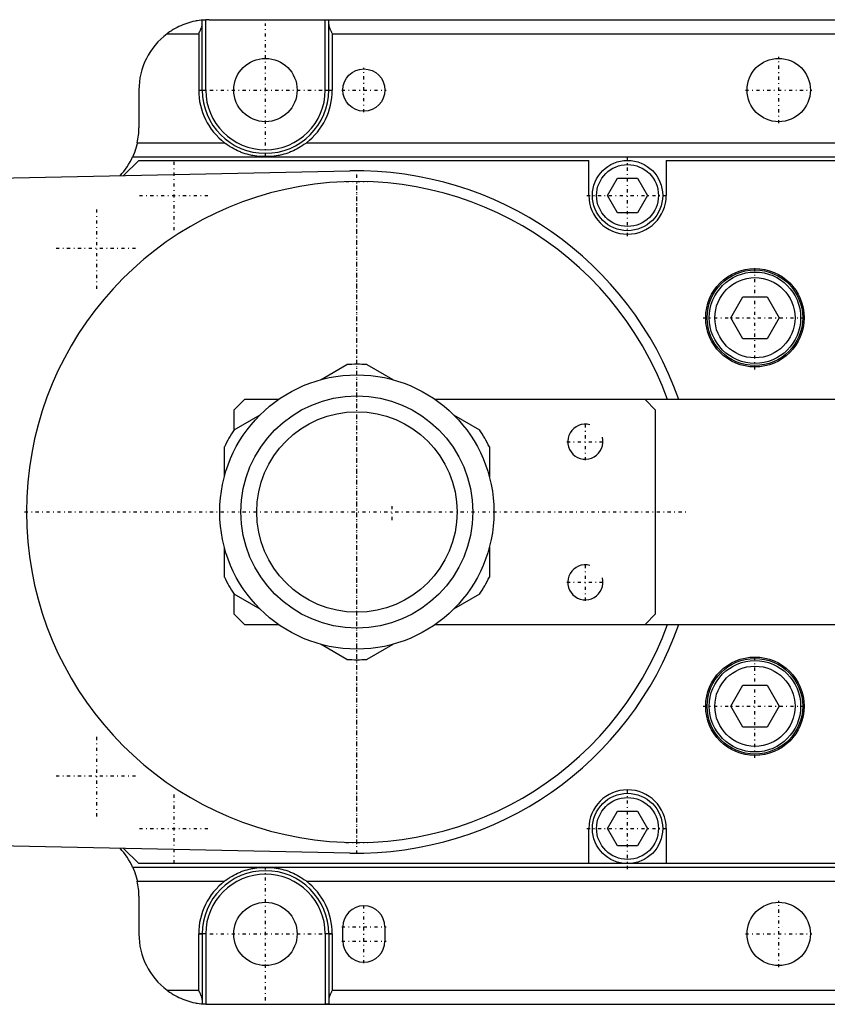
# Model space of a CAD drawing. Extents: x -392 to 171, y -70 to 70.
# Tile 4 of 5: x -48 to 67, y -70 to 70. Entities that reach past the tile are written whole.
import ezdxf

# ---------------------------------------------------------------- set-up
doc = ezdxf.new("R2010")
doc.units = 0
doc.linetypes.add('CENTER', pattern=[1.5, 0.45, -0.5, 0.05, -0.5])
for name, color, linetype in [('AM_0', 7, 'CONTINUOUS'), ('AM_10', 7, 'CONTINUOUS'), ('AM_7', 7, 'CENTER')]:
    doc.layers.add(name, color=color, linetype=linetype)

msp = doc.modelspace()

# ---------------------------------------------------------------- linework, layer by layer
at = {"layer": 'AM_0', "color": 7, "linetype": 'CONTINUOUS'}
for p, q in [((-21, 70), (119, 70)), ((-4.5, 60), (-4.5, 70)), ((-22, 60), (-22, 69.94)), ((-21.5, 60), (-21.5, 69.99)), ((-4, 60), (-4, 69.94)), ((-27, 68), (-22.5, 68)), ((-22.5, 68), (-22.5, 60)), ((-3.5, 68), (-3.5, 60)), ((-3.5, 68), (97.5, 68)), ((-31, 60), (-31, 54.64)), ((-22.5, 60), (-21.5, 60)), ((-4.5, 60), (-3.5, 60)), ((-31.23, 52.5), (-18.83, 52.5)), ((-7.17, 52.5), (101.17, 52.5)), ((-31.9, 50.5), (127, 50.5)), ((-11.9, 50.56), (-14.1, 50.56)), ((-33.17, 47.83), (-31, 50)), ((-31, 50), (33, 50)), ((33, 45), (33, 50)), ((44, 50), (44, 45)), ((44, 50), (103, 50)), ((-189.4, 44.64), (-0.99, 48.49)), ((35.64, 45), (37.07, 47.48)), ((37.07, 47.48), (39.93, 47.48)), ((39.93, 47.48), (41.36, 45)), ((37.07, 42.52), (35.64, 45)), ((41.36, 45), (39.93, 42.52)), ((39.93, 42.52), (37.07, 42.52)), ((53.19, 27.62), (54.91, 30.59)), ((54.91, 30.59), (58.34, 30.59)), ((58.34, 30.59), (60.06, 27.62)), ((54.91, 24.64), (53.19, 27.62)), ((60.06, 27.62), (58.34, 24.64)), ((58.34, 24.64), (54.91, 24.64)), ((-5.1, 18.82), (-1.41, 20.95)), ((1.41, 20.95), (5.1, 18.82)), ((-16, 16), (-17.5, 14.5)), ((-11.15, 16), (-16, 16)), ((110, 16), (11.15, 16)), ((42.5, 14.5), (41, 16)), ((-17.5, 14.5), (-17.5, 11.61)), ((42.5, -14.5), (42.5, 14.5)), ((-17.44, 11.7), (-13.75, 13.83)), ((13.75, 13.83), (17.44, 11.7)), ((-18.85, 4.99), (-18.85, 9.26)), ((18.85, 9.26), (18.85, 4.99)), ((-18.85, -9.26), (-18.85, -4.99)), ((18.85, -4.99), (18.85, -9.26)), ((-17.5, -11.61), (-17.5, -14.5)), ((-13.75, -13.83), (-17.44, -11.7)), ((17.44, -11.7), (13.75, -13.83)), ((-17.5, -14.5), (-16, -16)), ((41, -16), (42.5, -14.5)), ((-16, -16), (-11.15, -16)), ((11.15, -16), (110, -16)), ((-1.41, -20.95), (-5.1, -18.82)), ((5.1, -18.82), (1.41, -20.95)), ((53.19, -27.62), (54.91, -24.64)), ((54.91, -24.64), (58.34, -24.64)), ((58.34, -24.64), (60.06, -27.62)), ((54.91, -30.59), (53.19, -27.62)), ((60.06, -27.62), (58.34, -30.59)), ((58.34, -30.59), (54.91, -30.59)), ((35.64, -45), (37.07, -42.53)), ((37.07, -42.53), (39.93, -42.53)), ((39.93, -42.53), (41.36, -45)), ((-0.99, -48.49), (-189.4, -44.64)), ((33, -50), (33, -45)), ((37.07, -47.48), (35.64, -45)), ((41.36, -45), (39.93, -47.48)), ((44, -45), (44, -50)), ((39.93, -47.48), (37.07, -47.48)), ((-31, -50), (-33.17, -47.83)), ((126, -50), (-31, -50)), ((-31.9, -50.5), (127, -50.5)), ((-14.1, -50.56), (-11.9, -50.56)), ((-31.23, -52.5), (-18.83, -52.5)), ((-7.17, -52.5), (101.17, -52.5)), ((-31, -54.64), (-31, -60)), ((-22.5, -68), (-22.5, -60)), ((-21.5, -60), (-22.5, -60)), ((-22, -60), (-22, -69.94)), ((-21.5, -60), (-21.5, -69.99)), ((-4.5, -60), (-4.5, -70)), ((-3.5, -60), (-4.5, -60)), ((-4, -60), (-4, -69.94)), ((-3.5, -60), (-3.5, -68)), ((-2, -61), (-2, -59)), ((4, -59), (4, -61)), ((-27, -68), (-22.5, -68)), ((-3.5, -68), (97.5, -68)), ((-21, -70), (119, -70))]:
    msp.add_line(p, q, dxfattribs=at)
for points in [[(-4.5, 70, 0), (-4.5, 70, 0), (-4.49, 70, 0), (-4.48, 70, 0), (-4.48, 70, 0), (-4.48, 70, 0), (-4.47, 70, 0), (-4.46, 70, 0), (-4.45, 70, 0), (-4.45, 70, 0), (-4.44, 70, 0), (-4.44, 70, 0), (-4.43, 70, 0), (-4.42, 70, 0), (-4.42, 70, 0), (-4.41, 70, 0), (-4.4, 70, 0), (-4.4, 70, 0), (-4.39, 70, 0), (-4.39, 70, 0), (-4.38, 70, 0), (-4.37, 70, 0), (-4.37, 70, 0), (-4.37, 70, 0), (-4.36, 70, 0), (-4.35, 70, 0), (-4.35, 70, 0), (-4.35, 70, 0), (-4.34, 70, 0), (-4.33, 70, 0), (-4.32, 70, 0), (-4.32, 70, 0), (-4.31, 70, 0), (-4.31, 70, 0), (-4.3, 70, 0), (-4.3, 70, 0), (-4.29, 70, 0), (-4.28, 70, 0), (-4.28, 70, 0), (-4.27, 70, 0), (-4.27, 70, 0), (-4.26, 70, 0), (-4.26, 70, 0), (-4.25, 70, 0), (-4.24, 70, 0), (-4.24, 70, 0), (-4.23, 70, 0), (-4.23, 70, 0), (-4.23, 70, 0), (-4.22, 70, 0), (-4.21, 70, 0), (-4.21, 70, 0), (-4.2, 70, 0), (-4.2, 70, 0), (-4.19, 70, 0), (-4.19, 70, 0), (-4.18, 70, 0), (-4.18, 70, 0), (-4.17, 70, 0), (-4.17, 70, 0), (-4.16, 70, 0), (-4.16, 70, 0), (-4.16, 70, 0), (-4.15, 70, 0), (-4.15, 69.99, 0), (-4.14, 69.99, 0), (-4.14, 69.99, 0), (-4.14, 69.99, 0), (-4.13, 69.99, 0), (-4.13, 69.99, 0), (-4.13, 69.99, 0), (-4.12, 69.99, 0), (-4.12, 69.99, 0), (-4.11, 69.99, 0), (-4.11, 69.99, 0), (-4.1, 69.99, 0), (-4.1, 69.99, 0), (-4.1, 69.99, 0), (-4.1, 69.99, 0), (-4.09, 69.99, 0), (-4.09, 69.99, 0), (-4.08, 69.99, 0), (-4.08, 69.99, 0), (-4.08, 69.99, 0), (-4.08, 69.99, 0), (-4.07, 69.99, 0), (-4.07, 69.98, 0), (-4.06, 69.98, 0), (-4.06, 69.98, 0), (-4.06, 69.98, 0), (-4.06, 69.98, 0), (-4.05, 69.98, 0), (-4.05, 69.98, 0), (-4.05, 69.98, 0), (-4.04, 69.98, 0), (-4.04, 69.98, 0), (-4.04, 69.98, 0), (-4.04, 69.98, 0), (-4.04, 69.98, 0), (-4.03, 69.97, 0), (-4.03, 69.97, 0), (-4.03, 69.97, 0), (-4.03, 69.97, 0), (-4.02, 69.97, 0), (-4.02, 69.97, 0), (-4.02, 69.97, 0), (-4.02, 69.97, 0), (-4.02, 69.97, 0), (-4.02, 69.96, 0), (-4.02, 69.96, 0), (-4.01, 69.96, 0), (-4.01, 69.96, 0), (-4.01, 69.96, 0), (-4.01, 69.96, 0), (-4.01, 69.96, 0), (-4.01, 69.96, 0), (-4.01, 69.96, 0), (-4.01, 69.95, 0), (-4, 69.95, 0), (-4, 69.95, 0), (-4, 69.95, 0), (-4, 69.95, 0), (-4, 69.95, 0), (-4, 69.95, 0), (-4, 69.94, 0), (-4, 69.94, 0), (-4, 69.94, 0), (-4, 69.94, 0), (-4, 69.94, 0), (-4, 69.94, 0), (-4, 69.94, 0)], [(-22, 69.95, 0), (-22.14, 69.93, 0), (-22.43, 69.9, 0), (-22.72, 69.85, 0), (-22.87, 69.82, 0), (-23.02, 69.79, 0), (-23.31, 69.73, 0), (-23.6, 69.66, 0), (-23.89, 69.57, 0), (-24.18, 69.48, 0), (-24.46, 69.38, 0), (-24.61, 69.33, 0), (-24.75, 69.27, 0), (-25.03, 69.15, 0), (-25.31, 69.02, 0), (-25.58, 68.89, 0), (-25.85, 68.75, 0), (-26.11, 68.59, 0), (-26.25, 68.51, 0), (-26.37, 68.43, 0), (-26.63, 68.27, 0), (-26.88, 68.09, 0), (-27, 68, 0)], [(-22.5, 68, 0), (-22.48, 68.04, 0), (-22.44, 68.11, 0), (-22.41, 68.19, 0), (-22.39, 68.23, 0), (-22.37, 68.27, 0), (-22.33, 68.34, 0), (-22.29, 68.42, 0), (-22.26, 68.5, 0), (-22.22, 68.58, 0), (-22.19, 68.65, 0), (-22.17, 68.69, 0), (-22.16, 68.73, 0), (-22.13, 68.8, 0), (-22.1, 68.88, 0), (-22.07, 68.95, 0), (-22.05, 69.02, 0), (-22.03, 69.09, 0), (-22.02, 69.13, 0), (-22.02, 69.16, 0), (-22.01, 69.2, 0), (-22.01, 69.21, 0), (-22.01, 69.22, 0), (-22.01, 69.23, 0), (-22.01, 69.23, 0), (-22, 69.24, 0), (-22, 69.25, 0), (-22, 69.26, 0), (-22, 69.28, 0), (-22, 69.29, 0), (-22, 69.29, 0), (-22, 69.3, 0), (-22, 69.31, 0), (-22, 69.32, 0), (-22, 69.32, 0)], [(-22, 69.95, 0), (-22, 69.95, 0), (-22, 69.95, 0), (-21.99, 69.95, 0), (-21.99, 69.95, 0), (-21.99, 69.95, 0), (-21.99, 69.95, 0), (-21.99, 69.95, 0), (-21.99, 69.95, 0), (-21.99, 69.95, 0), (-21.99, 69.95, 0), (-21.99, 69.95, 0), (-21.99, 69.95, 0), (-21.98, 69.95, 0), (-21.98, 69.95, 0), (-21.98, 69.95, 0), (-21.98, 69.95, 0), (-21.98, 69.95, 0), (-21.98, 69.95, 0), (-21.97, 69.95, 0), (-21.97, 69.95, 0), (-21.97, 69.95, 0), (-21.97, 69.95, 0), (-21.97, 69.95, 0), (-21.96, 69.95, 0), (-21.96, 69.95, 0), (-21.96, 69.95, 0), (-21.96, 69.95, 0), (-21.96, 69.95, 0), (-21.95, 69.95, 0), (-21.95, 69.95, 0), (-21.95, 69.95, 0), (-21.94, 69.96, 0), (-21.94, 69.96, 0), (-21.94, 69.96, 0), (-21.94, 69.96, 0), (-21.93, 69.96, 0), (-21.93, 69.96, 0), (-21.93, 69.96, 0), (-21.92, 69.96, 0), (-21.92, 69.96, 0), (-21.92, 69.96, 0), (-21.92, 69.96, 0), (-21.91, 69.96, 0), (-21.91, 69.96, 0), (-21.91, 69.96, 0), (-21.9, 69.96, 0), (-21.9, 69.96, 0), (-21.9, 69.96, 0), (-21.89, 69.96, 0), (-21.89, 69.96, 0), (-21.89, 69.96, 0), (-21.88, 69.96, 0), (-21.88, 69.96, 0), (-21.87, 69.96, 0), (-21.87, 69.96, 0), (-21.87, 69.96, 0), (-21.86, 69.96, 0), (-21.86, 69.96, 0), (-21.85, 69.96, 0), (-21.85, 69.96, 0), (-21.85, 69.96, 0), (-21.85, 69.96, 0), (-21.84, 69.96, 0), (-21.84, 69.97, 0), (-21.83, 69.97, 0), (-21.83, 69.97, 0), (-21.83, 69.97, 0), (-21.82, 69.97, 0), (-21.82, 69.97, 0), (-21.82, 69.97, 0), (-21.81, 69.97, 0), (-21.8, 69.97, 0), (-21.8, 69.97, 0), (-21.79, 69.97, 0), (-21.79, 69.97, 0), (-21.79, 69.97, 0), (-21.78, 69.97, 0), (-21.78, 69.97, 0), (-21.77, 69.97, 0), (-21.77, 69.97, 0), (-21.76, 69.97, 0), (-21.75, 69.97, 0), (-21.75, 69.97, 0), (-21.75, 69.97, 0), (-21.74, 69.97, 0), (-21.74, 69.97, 0), (-21.73, 69.97, 0), (-21.72, 69.97, 0), (-21.72, 69.97, 0), (-21.72, 69.97, 0), (-21.71, 69.97, 0), (-21.71, 69.98, 0), (-21.7, 69.98, 0), (-21.69, 69.98, 0), (-21.69, 69.98, 0), (-21.68, 69.98, 0), (-21.68, 69.98, 0), (-21.67, 69.98, 0), (-21.67, 69.98, 0), (-21.66, 69.98, 0), (-21.65, 69.98, 0), (-21.65, 69.98, 0), (-21.64, 69.98, 0), (-21.64, 69.98, 0), (-21.64, 69.98, 0), (-21.63, 69.98, 0), (-21.62, 69.98, 0), (-21.62, 69.98, 0), (-21.62, 69.98, 0), (-21.61, 69.98, 0), (-21.6, 69.98, 0), (-21.6, 69.98, 0), (-21.6, 69.98, 0), (-21.59, 69.98, 0), (-21.58, 69.98, 0), (-21.58, 69.98, 0), (-21.57, 69.98, 0), (-21.56, 69.98, 0), (-21.56, 69.98, 0), (-21.56, 69.98, 0), (-21.55, 69.98, 0), (-21.54, 69.99, 0), (-21.54, 69.99, 0), (-21.53, 69.99, 0), (-21.52, 69.99, 0), (-21.52, 69.99, 0), (-21.52, 69.99, 0), (-21.51, 69.99, 0), (-21.5, 69.99, 0), (-21.5, 69.99, 0)], [(-22, 69.94, 0), (-22, 69.94, 0), (-22, 69.94, 0), (-22, 69.95, 0), (-22, 69.95, 0)], [(-4, 69.32, 0), (-4, 69.32, 0), (-4, 69.31, 0), (-4, 69.3, 0), (-4, 69.29, 0), (-4, 69.29, 0), (-4, 69.28, 0), (-4, 69.26, 0), (-4, 69.25, 0), (-4, 69.24, 0), (-3.99, 69.23, 0), (-3.99, 69.23, 0), (-3.99, 69.22, 0), (-3.99, 69.21, 0), (-3.99, 69.2, 0), (-3.98, 69.16, 0), (-3.98, 69.13, 0), (-3.97, 69.09, 0), (-3.95, 69.02, 0), (-3.93, 68.95, 0), (-3.9, 68.88, 0), (-3.87, 68.8, 0), (-3.84, 68.73, 0), (-3.83, 68.69, 0), (-3.81, 68.65, 0), (-3.78, 68.58, 0), (-3.74, 68.5, 0), (-3.71, 68.42, 0), (-3.67, 68.34, 0), (-3.63, 68.27, 0), (-3.61, 68.23, 0), (-3.59, 68.19, 0), (-3.56, 68.11, 0), (-3.52, 68.04, 0), (-3.5, 68, 0)], [(-31.23, 52.5, 0), (-31.23, 52.49, 0), (-31.24, 52.46, 0), (-31.25, 52.43, 0), (-31.25, 52.42, 0), (-31.25, 52.4, 0), (-31.26, 52.37, 0), (-31.27, 52.34, 0), (-31.27, 52.32, 0), (-31.28, 52.29, 0), (-31.29, 52.26, 0), (-31.29, 52.24, 0), (-31.29, 52.23, 0), (-31.3, 52.2, 0), (-31.31, 52.17, 0), (-31.32, 52.15, 0), (-31.32, 52.12, 0), (-31.33, 52.09, 0), (-31.33, 52.07, 0), (-31.34, 52.06, 0), (-31.35, 52.03, 0), (-31.35, 52, 0), (-31.36, 51.99, 0), (-31.36, 51.97, 0), (-31.37, 51.95, 0), (-31.38, 51.92, 0), (-31.38, 51.9, 0), (-31.39, 51.89, 0), (-31.39, 51.86, 0), (-31.4, 51.83, 0), (-31.41, 51.81, 0), (-31.42, 51.78, 0), (-31.43, 51.75, 0), (-31.43, 51.74, 0), (-31.43, 51.73, 0), (-31.44, 51.7, 0), (-31.45, 51.67, 0), (-31.46, 51.65, 0), (-31.47, 51.62, 0), (-31.48, 51.59, 0), (-31.48, 51.58, 0), (-31.48, 51.57, 0), (-31.49, 51.54, 0), (-31.5, 51.52, 0), (-31.51, 51.49, 0), (-31.52, 51.47, 0), (-31.53, 51.44, 0), (-31.53, 51.43, 0), (-31.53, 51.42, 0), (-31.54, 51.39, 0), (-31.55, 51.37, 0), (-31.56, 51.34, 0), (-31.57, 51.32, 0), (-31.58, 51.3, 0), (-31.58, 51.29, 0), (-31.58, 51.28, 0), (-31.59, 51.25, 0), (-31.6, 51.23, 0), (-31.61, 51.21, 0), (-31.61, 51.19, 0), (-31.62, 51.17, 0), (-31.63, 51.16, 0), (-31.63, 51.15, 0), (-31.64, 51.12, 0), (-31.65, 51.1, 0), (-31.65, 51.09, 0), (-31.65, 51.08, 0), (-31.66, 51.07, 0), (-31.67, 51.05, 0), (-31.67, 51.04, 0), (-31.68, 51.03, 0), (-31.68, 51.01, 0), (-31.69, 50.99, 0), (-31.7, 50.97, 0), (-31.7, 50.95, 0), (-31.71, 50.94, 0), (-31.72, 50.93, 0), (-31.72, 50.92, 0), (-31.73, 50.9, 0), (-31.73, 50.88, 0), (-31.74, 50.87, 0), (-31.75, 50.85, 0), (-31.75, 50.83, 0), (-31.76, 50.82, 0), (-31.76, 50.82, 0), (-31.77, 50.8, 0), (-31.77, 50.79, 0), (-31.78, 50.77, 0), (-31.79, 50.76, 0), (-31.79, 50.74, 0), (-31.79, 50.73, 0), (-31.8, 50.73, 0), (-31.8, 50.71, 0), (-31.81, 50.7, 0), (-31.81, 50.69, 0), (-31.82, 50.68, 0), (-31.82, 50.66, 0), (-31.83, 50.66, 0), (-31.83, 50.65, 0), (-31.83, 50.64, 0), (-31.84, 50.63, 0), (-31.84, 50.62, 0), (-31.85, 50.61, 0), (-31.85, 50.6, 0), (-31.85, 50.6, 0), (-31.86, 50.59, 0), (-31.86, 50.58, 0), (-31.86, 50.57, 0), (-31.87, 50.57, 0), (-31.87, 50.57, 0), (-31.87, 50.56, 0), (-31.87, 50.55, 0), (-31.88, 50.55, 0), (-31.88, 50.55, 0), (-31.88, 50.54, 0), (-31.88, 50.53, 0), (-31.88, 50.53, 0), (-31.89, 50.52, 0), (-31.89, 50.52, 0), (-31.89, 50.52, 0), (-31.89, 50.52, 0), (-31.89, 50.51, 0), (-31.89, 50.51, 0), (-31.89, 50.51, 0), (-31.9, 50.5, 0), (-31.9, 50.5, 0), (-31.9, 50.5, 0), (-31.9, 50.5, 0), (-31.9, 50.5, 0), (-31.9, 50.5, 0), (-31.9, 50.5, 0)], [(-14.1, 50.56, 0), (-14.23, 50.58, 0), (-14.51, 50.62, 0), (-14.79, 50.67, 0), (-14.93, 50.7, 0), (-15.07, 50.73, 0), (-15.34, 50.79, 0), (-15.62, 50.87, 0), (-15.89, 50.95, 0), (-16.17, 51.04, 0), (-16.44, 51.14, 0), (-16.57, 51.2, 0), (-16.71, 51.25, 0), (-16.97, 51.37, 0), (-17.23, 51.5, 0), (-17.49, 51.63, 0), (-17.75, 51.77, 0), (-18, 51.92, 0), (-18.12, 52, 0), (-18.24, 52.08, 0), (-18.48, 52.24, 0), (-18.72, 52.41, 0), (-18.83, 52.5, 0)], [(-7.17, 52.5, 0), (-7.28, 52.41, 0), (-7.52, 52.24, 0), (-7.76, 52.08, 0), (-7.88, 52, 0), (-8, 51.92, 0), (-8.25, 51.77, 0), (-8.51, 51.63, 0), (-8.77, 51.5, 0), (-9.03, 51.37, 0), (-9.29, 51.25, 0), (-9.43, 51.2, 0), (-9.56, 51.14, 0), (-9.83, 51.04, 0), (-10.11, 50.95, 0), (-10.38, 50.87, 0), (-10.66, 50.79, 0), (-10.93, 50.73, 0), (-11.07, 50.7, 0), (-11.21, 50.67, 0), (-11.49, 50.62, 0), (-11.77, 50.58, 0), (-11.9, 50.56, 0)], [(-31.9, -50.5, 0), (-31.9, -50.5, 0), (-31.9, -50.5, 0), (-31.9, -50.5, 0), (-31.9, -50.5, 0), (-31.9, -50.5, 0), (-31.9, -50.5, 0), (-31.89, -50.51, 0), (-31.89, -50.51, 0), (-31.89, -50.51, 0), (-31.89, -50.52, 0), (-31.89, -50.52, 0), (-31.89, -50.52, 0), (-31.89, -50.52, 0), (-31.88, -50.53, 0), (-31.88, -50.53, 0), (-31.88, -50.54, 0), (-31.88, -50.55, 0), (-31.88, -50.55, 0), (-31.87, -50.55, 0), (-31.87, -50.56, 0), (-31.87, -50.57, 0), (-31.87, -50.57, 0), (-31.86, -50.57, 0), (-31.86, -50.58, 0), (-31.86, -50.59, 0), (-31.85, -50.6, 0), (-31.85, -50.6, 0), (-31.85, -50.61, 0), (-31.84, -50.62, 0), (-31.84, -50.63, 0), (-31.83, -50.64, 0), (-31.83, -50.65, 0), (-31.83, -50.66, 0), (-31.82, -50.66, 0), (-31.82, -50.68, 0), (-31.81, -50.69, 0), (-31.81, -50.7, 0), (-31.8, -50.71, 0), (-31.8, -50.73, 0), (-31.79, -50.73, 0), (-31.79, -50.74, 0), (-31.79, -50.76, 0), (-31.78, -50.77, 0), (-31.77, -50.79, 0), (-31.77, -50.8, 0), (-31.76, -50.82, 0), (-31.76, -50.82, 0), (-31.75, -50.83, 0), (-31.75, -50.85, 0), (-31.74, -50.87, 0), (-31.73, -50.88, 0), (-31.73, -50.9, 0), (-31.72, -50.92, 0), (-31.72, -50.93, 0), (-31.71, -50.94, 0), (-31.7, -50.95, 0), (-31.7, -50.97, 0), (-31.69, -50.99, 0), (-31.68, -51.01, 0), (-31.68, -51.03, 0), (-31.67, -51.04, 0), (-31.67, -51.05, 0), (-31.66, -51.07, 0), (-31.65, -51.08, 0), (-31.65, -51.09, 0), (-31.65, -51.1, 0), (-31.64, -51.12, 0), (-31.63, -51.15, 0), (-31.63, -51.16, 0), (-31.62, -51.17, 0), (-31.61, -51.19, 0), (-31.61, -51.21, 0), (-31.6, -51.23, 0), (-31.59, -51.25, 0), (-31.58, -51.28, 0), (-31.58, -51.29, 0), (-31.58, -51.3, 0), (-31.57, -51.32, 0), (-31.56, -51.34, 0), (-31.55, -51.37, 0), (-31.54, -51.39, 0), (-31.53, -51.42, 0), (-31.53, -51.43, 0), (-31.53, -51.44, 0), (-31.52, -51.47, 0), (-31.51, -51.49, 0), (-31.5, -51.52, 0), (-31.49, -51.54, 0), (-31.48, -51.57, 0), (-31.48, -51.58, 0), (-31.48, -51.59, 0), (-31.47, -51.62, 0), (-31.46, -51.65, 0), (-31.45, -51.67, 0), (-31.44, -51.7, 0), (-31.43, -51.73, 0), (-31.43, -51.74, 0), (-31.43, -51.75, 0), (-31.42, -51.78, 0), (-31.41, -51.81, 0), (-31.4, -51.83, 0), (-31.39, -51.86, 0), (-31.39, -51.89, 0), (-31.38, -51.9, 0), (-31.38, -51.92, 0), (-31.37, -51.95, 0), (-31.36, -51.97, 0), (-31.36, -51.99, 0), (-31.35, -52, 0), (-31.35, -52.03, 0), (-31.34, -52.06, 0), (-31.33, -52.07, 0), (-31.33, -52.09, 0), (-31.32, -52.12, 0), (-31.32, -52.15, 0), (-31.31, -52.17, 0), (-31.3, -52.2, 0), (-31.29, -52.23, 0), (-31.29, -52.24, 0), (-31.29, -52.26, 0), (-31.28, -52.29, 0), (-31.27, -52.32, 0), (-31.27, -52.34, 0), (-31.26, -52.37, 0), (-31.25, -52.4, 0), (-31.25, -52.42, 0), (-31.25, -52.43, 0), (-31.24, -52.46, 0), (-31.23, -52.49, 0), (-31.23, -52.5, 0)], [(-18.83, -52.5, 0), (-18.72, -52.41, 0), (-18.48, -52.24, 0), (-18.24, -52.08, 0), (-18.12, -52, 0), (-18, -51.92, 0), (-17.75, -51.77, 0), (-17.49, -51.63, 0), (-17.23, -51.5, 0), (-16.97, -51.37, 0), (-16.71, -51.25, 0), (-16.57, -51.2, 0), (-16.44, -51.14, 0), (-16.17, -51.04, 0), (-15.89, -50.95, 0), (-15.62, -50.87, 0), (-15.34, -50.79, 0), (-15.07, -50.73, 0), (-14.93, -50.7, 0), (-14.79, -50.67, 0), (-14.51, -50.62, 0), (-14.23, -50.58, 0), (-14.1, -50.56, 0)], [(-11.9, -50.56, 0), (-11.77, -50.58, 0), (-11.49, -50.62, 0), (-11.21, -50.67, 0), (-11.07, -50.7, 0), (-10.93, -50.73, 0), (-10.66, -50.79, 0), (-10.38, -50.87, 0), (-10.11, -50.95, 0), (-9.83, -51.04, 0), (-9.56, -51.14, 0), (-9.43, -51.2, 0), (-9.29, -51.25, 0), (-9.03, -51.37, 0), (-8.77, -51.5, 0), (-8.51, -51.63, 0), (-8.25, -51.77, 0), (-8, -51.92, 0), (-7.88, -52, 0), (-7.76, -52.08, 0), (-7.52, -52.24, 0), (-7.28, -52.41, 0), (-7.17, -52.5, 0)], [(-27, -68, 0), (-26.88, -68.09, 0), (-26.63, -68.27, 0), (-26.37, -68.43, 0), (-26.25, -68.51, 0), (-26.11, -68.59, 0), (-25.85, -68.75, 0), (-25.58, -68.89, 0), (-25.31, -69.02, 0), (-25.03, -69.15, 0), (-24.75, -69.27, 0), (-24.61, -69.33, 0), (-24.46, -69.38, 0), (-24.18, -69.48, 0), (-23.89, -69.57, 0), (-23.6, -69.66, 0), (-23.31, -69.73, 0), (-23.02, -69.79, 0), (-22.87, -69.82, 0), (-22.72, -69.85, 0), (-22.43, -69.9, 0), (-22.14, -69.93, 0), (-22, -69.95, 0)], [(-22, -69.32, 0), (-22, -69.32, 0), (-22, -69.31, 0), (-22, -69.3, 0), (-22, -69.29, 0), (-22, -69.29, 0), (-22, -69.28, 0), (-22, -69.26, 0), (-22, -69.25, 0), (-22, -69.24, 0), (-22.01, -69.23, 0), (-22.01, -69.23, 0), (-22.01, -69.22, 0), (-22.01, -69.21, 0), (-22.01, -69.2, 0), (-22.02, -69.16, 0), (-22.02, -69.13, 0), (-22.03, -69.09, 0), (-22.05, -69.02, 0), (-22.07, -68.95, 0), (-22.1, -68.88, 0), (-22.13, -68.8, 0), (-22.16, -68.73, 0), (-22.17, -68.69, 0), (-22.19, -68.65, 0), (-22.22, -68.58, 0), (-22.26, -68.5, 0), (-22.29, -68.42, 0), (-22.33, -68.34, 0), (-22.37, -68.27, 0), (-22.39, -68.23, 0), (-22.41, -68.19, 0), (-22.44, -68.11, 0), (-22.48, -68.04, 0), (-22.5, -68, 0)], [(-3.5, -68, 0), (-3.52, -68.04, 0), (-3.56, -68.11, 0), (-3.59, -68.19, 0), (-3.61, -68.23, 0), (-3.63, -68.27, 0), (-3.67, -68.34, 0), (-3.71, -68.42, 0), (-3.74, -68.5, 0), (-3.78, -68.58, 0), (-3.81, -68.65, 0), (-3.83, -68.69, 0), (-3.84, -68.73, 0), (-3.87, -68.8, 0), (-3.9, -68.88, 0), (-3.93, -68.95, 0), (-3.95, -69.02, 0), (-3.97, -69.09, 0), (-3.98, -69.13, 0), (-3.98, -69.16, 0), (-3.99, -69.2, 0), (-3.99, -69.21, 0), (-3.99, -69.22, 0), (-3.99, -69.23, 0), (-3.99, -69.23, 0), (-4, -69.24, 0), (-4, -69.25, 0), (-4, -69.26, 0), (-4, -69.28, 0), (-4, -69.29, 0), (-4, -69.29, 0), (-4, -69.3, 0), (-4, -69.31, 0), (-4, -69.32, 0), (-4, -69.32, 0)], [(-22, -69.95, 0), (-22, -69.95, 0), (-22, -69.94, 0), (-22, -69.94, 0), (-22, -69.94, 0)], [(-21.5, -69.99, 0), (-21.5, -69.99, 0), (-21.51, -69.99, 0), (-21.52, -69.99, 0), (-21.52, -69.99, 0), (-21.52, -69.99, 0), (-21.53, -69.99, 0), (-21.54, -69.99, 0), (-21.54, -69.99, 0), (-21.55, -69.98, 0), (-21.56, -69.98, 0), (-21.56, -69.98, 0), (-21.56, -69.98, 0), (-21.57, -69.98, 0), (-21.58, -69.98, 0), (-21.58, -69.98, 0), (-21.59, -69.98, 0), (-21.6, -69.98, 0), (-21.6, -69.98, 0), (-21.6, -69.98, 0), (-21.61, -69.98, 0), (-21.62, -69.98, 0), (-21.62, -69.98, 0), (-21.62, -69.98, 0), (-21.63, -69.98, 0), (-21.64, -69.98, 0), (-21.64, -69.98, 0), (-21.64, -69.98, 0), (-21.65, -69.98, 0), (-21.65, -69.98, 0), (-21.66, -69.98, 0), (-21.67, -69.98, 0), (-21.67, -69.98, 0), (-21.68, -69.98, 0), (-21.68, -69.98, 0), (-21.69, -69.98, 0), (-21.69, -69.98, 0), (-21.7, -69.98, 0), (-21.71, -69.98, 0), (-21.71, -69.97, 0), (-21.72, -69.97, 0), (-21.72, -69.97, 0), (-21.72, -69.97, 0), (-21.73, -69.97, 0), (-21.74, -69.97, 0), (-21.74, -69.97, 0), (-21.75, -69.97, 0), (-21.75, -69.97, 0), (-21.75, -69.97, 0), (-21.76, -69.97, 0), (-21.77, -69.97, 0), (-21.77, -69.97, 0), (-21.78, -69.97, 0), (-21.78, -69.97, 0), (-21.79, -69.97, 0), (-21.79, -69.97, 0), (-21.79, -69.97, 0), (-21.8, -69.97, 0), (-21.8, -69.97, 0), (-21.81, -69.97, 0), (-21.82, -69.97, 0), (-21.82, -69.97, 0), (-21.82, -69.97, 0), (-21.83, -69.97, 0), (-21.83, -69.97, 0), (-21.83, -69.97, 0), (-21.84, -69.97, 0), (-21.84, -69.96, 0), (-21.85, -69.96, 0), (-21.85, -69.96, 0), (-21.85, -69.96, 0), (-21.85, -69.96, 0), (-21.86, -69.96, 0), (-21.86, -69.96, 0), (-21.87, -69.96, 0), (-21.87, -69.96, 0), (-21.87, -69.96, 0), (-21.88, -69.96, 0), (-21.88, -69.96, 0), (-21.89, -69.96, 0), (-21.89, -69.96, 0), (-21.89, -69.96, 0), (-21.9, -69.96, 0), (-21.9, -69.96, 0), (-21.9, -69.96, 0), (-21.91, -69.96, 0), (-21.91, -69.96, 0), (-21.91, -69.96, 0), (-21.92, -69.96, 0), (-21.92, -69.96, 0), (-21.92, -69.96, 0), (-21.92, -69.96, 0), (-21.93, -69.96, 0), (-21.93, -69.96, 0), (-21.93, -69.96, 0), (-21.94, -69.96, 0), (-21.94, -69.96, 0), (-21.94, -69.96, 0), (-21.94, -69.96, 0), (-21.95, -69.95, 0), (-21.95, -69.95, 0), (-21.95, -69.95, 0), (-21.96, -69.95, 0), (-21.96, -69.95, 0), (-21.96, -69.95, 0), (-21.96, -69.95, 0), (-21.96, -69.95, 0), (-21.97, -69.95, 0), (-21.97, -69.95, 0), (-21.97, -69.95, 0), (-21.97, -69.95, 0), (-21.97, -69.95, 0), (-21.98, -69.95, 0), (-21.98, -69.95, 0), (-21.98, -69.95, 0), (-21.98, -69.95, 0), (-21.98, -69.95, 0), (-21.98, -69.95, 0), (-21.99, -69.95, 0), (-21.99, -69.95, 0), (-21.99, -69.95, 0), (-21.99, -69.95, 0), (-21.99, -69.95, 0), (-21.99, -69.95, 0), (-21.99, -69.95, 0), (-21.99, -69.95, 0), (-21.99, -69.95, 0), (-21.99, -69.95, 0), (-22, -69.95, 0), (-22, -69.95, 0), (-22, -69.95, 0)], [(-4, -69.94, 0), (-4, -69.94, 0), (-4, -69.94, 0), (-4, -69.94, 0), (-4, -69.94, 0), (-4, -69.94, 0), (-4, -69.94, 0), (-4, -69.95, 0), (-4, -69.95, 0), (-4, -69.95, 0), (-4, -69.95, 0), (-4, -69.95, 0), (-4, -69.95, 0), (-4.01, -69.95, 0), (-4.01, -69.96, 0), (-4.01, -69.96, 0), (-4.01, -69.96, 0), (-4.01, -69.96, 0), (-4.01, -69.96, 0), (-4.01, -69.96, 0), (-4.01, -69.96, 0), (-4.02, -69.96, 0), (-4.02, -69.96, 0), (-4.02, -69.97, 0), (-4.02, -69.97, 0), (-4.02, -69.97, 0), (-4.02, -69.97, 0), (-4.02, -69.97, 0), (-4.03, -69.97, 0), (-4.03, -69.97, 0), (-4.03, -69.97, 0), (-4.03, -69.97, 0), (-4.04, -69.98, 0), (-4.04, -69.98, 0), (-4.04, -69.98, 0), (-4.04, -69.98, 0), (-4.04, -69.98, 0), (-4.05, -69.98, 0), (-4.05, -69.98, 0), (-4.05, -69.98, 0), (-4.06, -69.98, 0), (-4.06, -69.98, 0), (-4.06, -69.98, 0), (-4.06, -69.98, 0), (-4.07, -69.98, 0), (-4.07, -69.99, 0), (-4.08, -69.99, 0), (-4.08, -69.99, 0), (-4.08, -69.99, 0), (-4.08, -69.99, 0), (-4.09, -69.99, 0), (-4.09, -69.99, 0), (-4.1, -69.99, 0), (-4.1, -69.99, 0), (-4.1, -69.99, 0), (-4.1, -69.99, 0), (-4.11, -69.99, 0), (-4.11, -69.99, 0), (-4.12, -69.99, 0), (-4.12, -69.99, 0), (-4.13, -69.99, 0), (-4.13, -69.99, 0), (-4.13, -69.99, 0), (-4.14, -69.99, 0), (-4.14, -69.99, 0), (-4.14, -69.99, 0), (-4.15, -69.99, 0), (-4.15, -70, 0), (-4.16, -70, 0), (-4.16, -70, 0), (-4.16, -70, 0), (-4.17, -70, 0), (-4.17, -70, 0), (-4.18, -70, 0), (-4.18, -70, 0), (-4.19, -70, 0), (-4.19, -70, 0), (-4.2, -70, 0), (-4.2, -70, 0), (-4.21, -70, 0), (-4.21, -70, 0), (-4.22, -70, 0), (-4.23, -70, 0), (-4.23, -70, 0), (-4.23, -70, 0), (-4.24, -70, 0), (-4.24, -70, 0), (-4.25, -70, 0), (-4.26, -70, 0), (-4.26, -70, 0), (-4.27, -70, 0), (-4.27, -70, 0), (-4.28, -70, 0), (-4.28, -70, 0), (-4.29, -70, 0), (-4.3, -70, 0), (-4.3, -70, 0), (-4.31, -70, 0), (-4.31, -70, 0), (-4.32, -70, 0), (-4.32, -70, 0), (-4.33, -70, 0), (-4.34, -70, 0), (-4.35, -70, 0), (-4.35, -70, 0), (-4.35, -70, 0), (-4.36, -70, 0), (-4.37, -70, 0), (-4.37, -70, 0), (-4.37, -70, 0), (-4.38, -70, 0), (-4.39, -70, 0), (-4.39, -70, 0), (-4.4, -70, 0), (-4.4, -70, 0), (-4.41, -70, 0), (-4.42, -70, 0), (-4.42, -70, 0), (-4.43, -70, 0), (-4.44, -70, 0), (-4.44, -70, 0), (-4.45, -70, 0), (-4.45, -70, 0), (-4.46, -70, 0), (-4.47, -70, 0), (-4.48, -70, 0), (-4.48, -70, 0), (-4.48, -70, 0), (-4.49, -70, 0), (-4.5, -70, 0), (-4.5, -70, 0)]]:
    msp.add_polyline3d(points, dxfattribs=at)
for centre, radius in [((-13, 60), 4.5), ((60, 60), 4.5), ((1, 60), 3), ((38.5, 45), 5), ((38.5, 45), 4.4), ((56.62, 27.62), 7), ((56.62, 27.62), 6.8), ((56.62, 27.62), 6.5), ((56.62, 27.62), 5.7), ((0, 0), 19.5), ((0, 0), 16.5), ((0, 0), 14.25), ((56.62, -27.62), 7), ((56.62, -27.62), 6.8), ((56.62, -27.62), 6.5), ((56.62, -27.62), 5.7), ((38.5, -45), 5), ((38.5, -45), 4.4), ((-13, -60), 4.5), ((60, -60), 4.5)]:
    msp.add_circle(centre, radius, dxfattribs=at)
for centre, radius, start, end in [((-21, 60), 10, 90, 92.866), ((-21, 60), 10, 126.8699, 180), ((-13, 60), 9.5, 180, 232.1364), ((-13, 60), 9, 180, 0), ((-13, 60), 8.5, 180, 0), ((-13, 60), 9.5, 307.8636, 0), ((-41, 54.64), 10, 347.6431, 0), ((-41, 54.64), 10, 317.0076, 335.5436), ((0, 0), 48.5, 19.2625, 91.172), ((0, 0), 47, 19.9028, 340.0972), ((38.5, 45), 5.5, 180, 0), ((0, 0), 21, 86.1532, 93.8468), ((0, 0), 21, 146.1532, 153.8468), ((0, 0), 21, 26.1532, 33.8468), ((0, 0), 21, 206.1532, 213.8468), ((0, 0), 21, 326.1532, 333.8468), ((0, 0), 48.5, 268.828, 340.7375), ((0, 0), 21, 266.1532, 273.8468), ((38.5, -45), 5.5, 0, 180), ((-41, -54.64), 10, 24.4564, 42.9924), ((-13, -60), 9, 0, 180), ((-13, -60), 8.5, 0, 180), ((-41, -54.64), 10, 0, 12.3569), ((-13, -60), 9.5, 127.8636, 180), ((-13, -60), 9.5, 0, 52.1364), ((1, -59), 3, 0, 180), ((-21, -60), 10, 180, 233.1301), ((1, -61), 3, 180, 0), ((-21, -60), 10, 267.134, 270)]:
    msp.add_arc(centre, radius, start, end, dxfattribs=at)
at = {"layer": 'AM_10', "color": 7, "linetype": 'CONTINUOUS'}
for centre in [(32.5, 10), (32.5, -10)]:
    msp.add_arc(centre, 2.5, 75, 15, dxfattribs=at)
at = {"layer": 'AM_7', "color": 4, "linetype": 'CENTER'}
for p, q in [((-13, 50.55), (-13, 69.45)), ((60, 55.27), (60, 64.72)), ((1, 56.85), (1, 63.15)), ((-22.45, 60), (-3.55, 60)), ((-2.15, 60), (4.15, 60)), ((55.27, 60), (64.72, 60)), ((38.5, 39.23), (38.5, 50.77)), ((-26, 40.06), (-26, 49.94)), ((0, -48.58), (0, 48.58)), ((-1.58, 47), (1.57, 47)), ((0, -47.25), (0, 47.25)), ((-30.94, 45), (-21.06, 45)), ((32.73, 45), (44.27, 45)), ((-37, 31.72), (-37, 43.28)), ((-42.78, 37.5), (-31.22, 37.5)), ((56.62, 20.27), (56.62, 34.97)), ((49.27, 27.62), (63.97, 27.62)), ((32.5, 7.37), (32.5, 12.62)), ((29.88, 10), (35.12, 10)), ((-47.25, 0), (47.25, 0)), ((-47.25, 0), (47.25, 0)), ((5, -1.15), (5, 1.16)), ((32.5, -12.62), (32.5, -7.37)), ((29.88, -10), (35.12, -10)), ((56.62, -34.97), (56.62, -20.27)), ((49.27, -27.62), (63.97, -27.62)), ((-37, -43.28), (-37, -31.72)), ((-42.78, -37.5), (-31.22, -37.5)), ((-26, -49.94), (-26, -40.06)), ((38.5, -50.77), (38.5, -39.23)), ((-30.94, -45), (-21.06, -45)), ((32.73, -45), (44.27, -45)), ((-1.58, -47), (1.57, -47)), ((-13, -69.45), (-13, -50.55)), ((1, -64.15), (1, -55.85)), ((60, -64.72), (60, -55.27)), ((-22.45, -60), (-3.55, -60)), ((-2.15, -59), (4.15, -59)), ((55.27, -60), (64.72, -60)), ((-2.15, -61), (4.15, -61))]:
    msp.add_line(p, q, dxfattribs=at)

doc.saveas('drawing.dxf')
